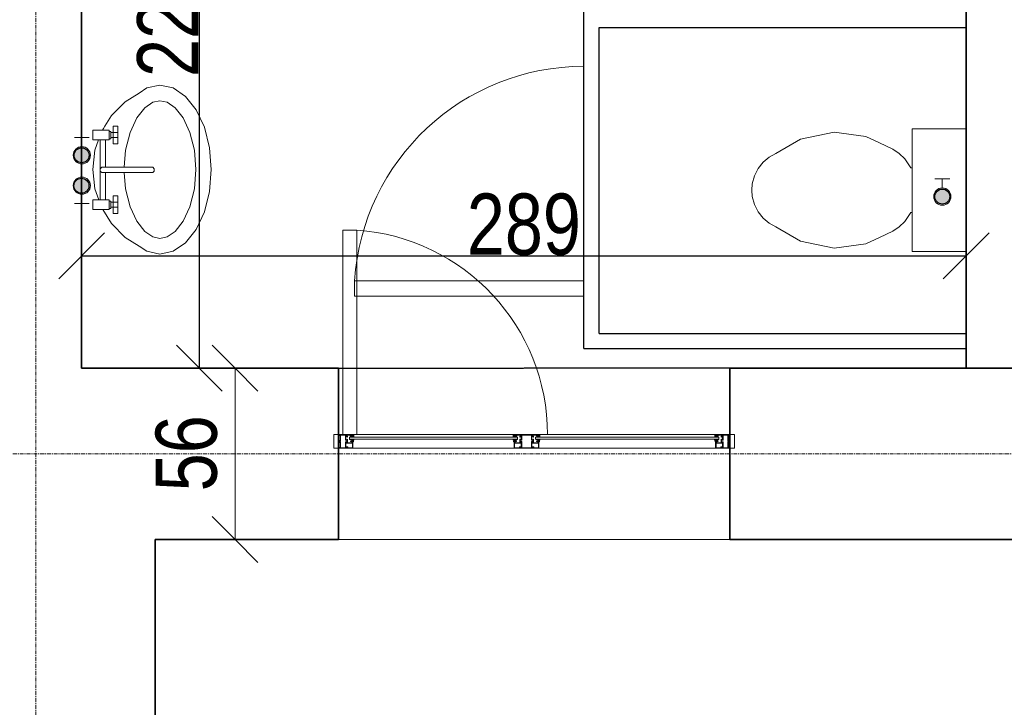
# Model space of a CAD drawing. Header units: millimetres. Extents: x -57350 to 14871, y -25411 to 16830.
# Tile 11 of 66: x -29886 to -26666, y -12023 to -9776. Entities that reach past the tile are written whole.
import ezdxf
from ezdxf.lldxf.tags import DXFTag

# ---------------------------------------------------------------- set-up
doc = ezdxf.new("R2010")
doc.units = ezdxf.units.MM
doc.linetypes.add('Linia siatki', pattern=[22.225, 12.7, -3.175, 3.175, -3.175])
for name, color, linetype, lineweight in [('A-ANNO-DIMS', 7, 'Continuous', 5), ('A-ANNO-DIMS-100', 7, 'Continuous', 5), ('A-DETL-GENF', 7, 'Continuous', 5), ('A-DOOR', 7, 'Continuous', 5), ('A-GLAZ', 7, 'Continuous', 5), ('A-WALL', 7, 'Continuous', 5), ('G-IMPT', 7, 'Continuous', 5), ('IS_Odbiorniki', 7, 'SOLID', 18), ('S-GRID', 7, 'Continuous', 5)]:
    doc.layers.add(name, color=color, linetype=linetype, lineweight=lineweight)
doc.layers.add('Default', color=7, linetype='Continuous')
doc.layers.add('IS_Ciepła_woda', color=1, linetype='DASHDOT', lineweight=30, true_color=0xff0000)
doc.styles.add('Arial_2', font='arial.ttf', dxfattribs={"width": 0.8, "height": 200})
tags = doc.linetypes.add('DASHDOT', pattern=[20, 10, -5, 0, -5]).pattern_tags.tags
tags[10:11] = [DXFTag(74, 4), DXFTag(75, 0), DXFTag(340, '0'), DXFTag(46, 0.0), DXFTag(50, 0.0), DXFTag(44, 0.0), DXFTag(45, 0.0)]
tags[8:9] = [DXFTag(74, 4), DXFTag(75, 0), DXFTag(340, '0'), DXFTag(46, 0.0), DXFTag(50, 0.0), DXFTag(44, 0.0), DXFTag(45, 0.0)]
tags[6:7] = [DXFTag(74, 4), DXFTag(75, 0), DXFTag(340, '0'), DXFTag(46, 0.0), DXFTag(50, 0.0), DXFTag(44, 0.0), DXFTag(45, 0.0)]
tags[4:5] = [DXFTag(74, 4), DXFTag(75, 0), DXFTag(340, '0'), DXFTag(46, 0.0), DXFTag(50, 0.0), DXFTag(44, 0.0), DXFTag(45, 0.0)]
tags = doc.linetypes.add('SOLID', pattern=[10, 10, 0]).pattern_tags.tags
tags[6:7] = [DXFTag(74, 4), DXFTag(75, 0), DXFTag(340, '0'), DXFTag(46, 0.0), DXFTag(50, 0.0), DXFTag(44, 0.0), DXFTag(45, 0.0)]
tags[4:5] = [DXFTag(74, 4), DXFTag(75, 0), DXFTag(340, '0'), DXFTag(46, 0.0), DXFTag(50, 0.0), DXFTag(44, 0.0), DXFTag(45, 0.0)]
doc.dimstyles.new('REVIT_standard', dxfattribs={"dimscale": 304.8, "dimtxt": 204.05188, "dimasz": 0.492126, "dimexe": 0.328084, "dimexo": 0.0625, "dimgap": 0, "dimtad": 1, "dimdec": 0, "dimlfac": 0.1, "dimzin": 0, "dimdsep": 46, "dimtxsty": 'Arial_2', "dimblk1": 'OBLIQUE', "dimblk2": 'OBLIQUE', "dimsah": 1, "dimcen": 0.09, "dimazin": 0, "dimtfac": 1, "dimtdec": 4, "dimtix": 1, "dimtmove": 0, "dimatfit": 3, "dimfxl": 0.328084, "dimfxlon": 1, "dimtvp": 1, "dimtolj": 1, "dimtzin": 0, "dimarcsym": 2})
doc.dimstyles.get("Standard").update_dxf_attribs({"dimtxt": 0.18, "dimasz": 0.18, "dimexe": 0.18, "dimexo": 0.0625, "dimgap": 0.09, "dimtad": 0, "dimtih": 1, "dimtoh": 1, "dimdec": 4, "dimzin": 0, "dimdsep": 46, "dimtxsty": 'Standard', "dimcen": 0.09, "dimadec": 0, "dimazin": 0, "dimtfac": 1, "dimtdec": 4, "dimtofl": 0, "dimtmove": 0, "dimatfit": 3, "dimfxl": 1, "dimtolj": 1, "dimtzin": 0, "dimarcsym": 0})

# ---------------------------------------------------------------- blocks, each defined once
blk = doc.blocks.new('DIMBLOCK52-RZUT PIĘTRA I')
at = {"layer": 'A-ANNO-DIMS-100', "color": 250, "true_color": 0x303030, "transparency": 16777216}
for p, q in [((-29181.8, -10914.4), (-29256.8, -10839.4)), ((-29181.8, -10914.4), (-29281.8, -10914.4)), ((-29181.8, -10914.4), (-29181.8, -11474.4)), ((-29181.8, -10914.4), (-29106.8, -10989.4)), ((-29181.8, -10914.4), (-29081.8, -10914.4)), ((-29181.8, -11474.4), (-29256.8, -11399.4)), ((-29181.8, -11474.4), (-29281.8, -11474.4)), ((-29181.8, -11474.4), (-29106.8, -11549.4)), ((-29181.8, -11474.4), (-29081.8, -11474.4))]:
    blk.add_line(p, q, dxfattribs=at)
at = {"layer": 'A-ANNO-DIMS-100', "color": 0, "transparency": 16777216, "insert": (-29441.5, -11316.8), "char_height": 200, "width": 293.835, "attachment_point": 1, "rotation": 90, "line_spacing_factor": 0.941778, "style": 'Arial_2'}
blk.add_mtext('56', dxfattribs=at)
blk = doc.blocks.new('_Oblique')
at = {"color": 0, "linetype": 'ByBlock', "lineweight": -2}
blk.add_line((-0.5, -0.5), (0.5, 0.5), dxfattribs=at)
blk = doc.blocks.new('*D410')
at = {"color": 0, "lineweight": -2, "transparency": 16777216}
for p, q in [((-29683.4, -10914.3), (-29683.4, -10914.2)), ((-29683.2, -10914.4), (-28238.2, -10914.4)), ((-26791.6, -10914.4), (-28236.7, -10914.4)), ((-26791.4, -10914.3), (-26791.4, -10914.2))]:
    blk.add_line(p, q, dxfattribs=at)
at = {"color": 0, "transparency": 16777216}
for points in [[(-29683.2, -10914.4), (-29683.2, -10914.4), (-29683.4, -10914.4)], [(-26791.6, -10914.4), (-26791.6, -10914.4), (-26791.4, -10914.4)]]:
    blk.add_solid(points, dxfattribs=at)
at = {"layer": 'Defpoints', "color": 0, "transparency": 16777216}
for p in [(-29683.4, -10914.4), (-29683.4, -10914.4), (-26791.4, -10914.4)]:
    blk.add_point(p, dxfattribs=at)
at = {"color": 0, "transparency": 16777216, "insert": (-28237.4, -10914.4), "char_height": 0.18, "attachment_point": 5}
blk.add_mtext('\\A1;2892.0000', dxfattribs=at)
blk = doc.blocks.new('*D411')
at = {"layer": 'A-ANNO-DIMS', "color": 0, "lineweight": -2, "transparency": 16777216}
for p, q in [((-29683.4, -10895.2), (-29683.4, -10447.1)), ((-26791.4, -10895.4), (-26791.4, -10447.3)), ((-29683.4, -10547.1), (-26791.4, -10547.3))]:
    blk.add_line(p, q, dxfattribs=at)
at = {"layer": 'Defpoints', "color": 0, "transparency": 16777216}
for p in [(-26791.4, -10547.3), (-29683.4, -10914.2), (-26791.4, -10914.4)]:
    blk.add_point(p, dxfattribs=at)
at = {"layer": 'A-ANNO-DIMS', "color": 0, "lineweight": -2, "transparency": 16777216, "xscale": 150, "yscale": 150, "zscale": 150}
for p, rotation in [((-29683.4, -10547.1), 179.9964338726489), ((-26791.4, -10547.3), 359.9964338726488)]:
    blk.add_blockref('_Oblique', p, dxfattribs=dict(at, rotation=rotation))
at = {"layer": 'A-ANNO-DIMS', "color": 0, "transparency": 16777216, "insert": (-28237.4, -10445.1), "char_height": 200, "attachment_point": 5, "rotation": 359.9964, "style": 'Arial_2'}
blk.add_mtext('\\A1;289', dxfattribs=at)
blk = doc.blocks.new('*D412')
at = {"layer": 'A-ANNO-DIMS', "color": 0, "lineweight": -2, "transparency": 16777216}
for p, q in [((-29664.4, -8638.4), (-29198.4, -8638.4)), ((-29298.4, -10914.2), (-29298.4, -8638.4)), ((-29664.4, -10914.2), (-29198.4, -10914.2))]:
    blk.add_line(p, q, dxfattribs=at)
at = {"layer": 'Defpoints', "color": 0, "transparency": 16777216}
for p in [(-29683.4, -8638.4), (-29298.4, -8638.4), (-29683.4, -10914.2)]:
    blk.add_point(p, dxfattribs=at)
at = {"layer": 'A-ANNO-DIMS', "color": 0, "lineweight": -2, "transparency": 16777216, "xscale": 150, "yscale": 150, "zscale": 150}
for p, rotation in [((-29298.4, -8638.4), 90), ((-29298.4, -10914.2), 270)]:
    blk.add_blockref('_Oblique', p, dxfattribs=dict(at, rotation=rotation))
at = {"layer": 'A-ANNO-DIMS', "color": 0, "transparency": 16777216, "insert": (-29400.5, -9776.3), "char_height": 200, "attachment_point": 5, "rotation": 90, "style": 'Arial_2'}
blk.add_mtext('\\A1;228', dxfattribs=at)
blk = doc.blocks.new('A$C4DF32C06')
at = {"layer": 'IS_Odbiorniki', "ltscale": 10}
h = blk.add_hatch(color=256, dxfattribs=at)
h.dxf.hatch_style = 1
edge = h.paths.add_edge_path()
edge.add_arc((28.2, 28.2), 28.2, 0, 360)
for points in [[(56.5, 28.2), (86.6, 28.2), (86.6, 52.7)], [(56.5, 28.2), (86.6, 28.2), (86.6, 3.8)]]:
    blk.add_lwpolyline(points, dxfattribs=at)
blk.add_circle((28.2, 28.2), 28.2, dxfattribs=at)
blk = doc.blocks.new('M_Jednoskrzydłowe płytowe - 75-1438897-PARTER')
at = {"layer": 'A-DOOR'}
for p, q in [((324, -150), (324, -900)), ((375, -150), (324, -150)), ((375, -150), (375, -900)), ((375, -900), (324, -900))]:
    blk.add_line(p, q, dxfattribs=at)
blk.add_arc((375, -150), 751.7, 180, 266.1097, dxfattribs=at)
blk = doc.blocks.new('Aluprof_MB-45_I_Alu_Window-FIX-4-panel_ENG_R-00495 - 1230 x 1480-1588573-RZUT PIĘTRA I')
at = {"layer": 'A-DETL-GENF'}
for p, q in [((-68.5, -120), (-590, -120)), ((590, -120), (18.5, -120)), ((-590, -129), (-68.5, -129)), ((-590, -135), (-68.5, -135)), ((18.5, -129), (590, -129)), ((18.5, -135), (590, -135)), ((-63.7, -165), (-593.3, -165)), ((593.2, -165), (-13.9, -165))]:
    blk.add_line(p, q, dxfattribs=at)
at = {"layer": 'A-GLAZ', "color": 55, "true_color": 0xafaf3c}
for p, q in [((-655, -120), (-640, -120)), ((-655, -165), (-655, -120)), ((-640, -120), (-640, -165)), ((655, -120), (640, -120)), ((640, -120), (640, -165)), ((655, -165), (655, -120)), ((-640, -165), (-655, -165)), ((640, -165), (655, -165))]:
    blk.add_line(p, q, dxfattribs=at)
at = {"layer": 'G-IMPT'}
for p, q in [((-602.7, -135), (-602.4, -135)), ((-593.2, -138.6), (-595.1, -138.6)), ((-593, -143.4), (-592.9, -141.7)), ((-591.9, -143.6), (-592.8, -143.6)), ((-592.6, -137.7), (-592.7, -138.2)), ((-592.4, -135), (-590.9, -135)), ((-589.9, -136.7), (-591.1, -142.9)), ((-68.6, -136.7), (-67.4, -142.9)), ((-66.1, -135), (-67.6, -135)), ((-66.6, -143.6), (-65.7, -143.6)), ((-65.9, -137.7), (-65.8, -138.2)), ((-65.5, -143.4), (-65.6, -141.7)), ((-65.3, -138.6), (-63.4, -138.6)), ((-55.8, -135), (-56.1, -135)), ((5.8, -135), (6.1, -135)), ((15.3, -138.6), (13.4, -138.6)), ((15.5, -143.4), (15.6, -141.7)), ((16.6, -143.6), (15.7, -143.6)), ((15.9, -137.7), (15.8, -138.2)), ((16.1, -135), (17.6, -135)), ((18.6, -136.7), (17.4, -142.9)), ((589.9, -136.7), (591.1, -142.9)), ((592.4, -135), (590.9, -135)), ((591.9, -143.6), (592.8, -143.6)), ((592.6, -137.7), (592.7, -138.2)), ((593, -143.4), (592.9, -141.7)), ((593.2, -138.6), (595.1, -138.6)), ((602.7, -135), (602.4, -135))]:
    blk.add_line(p, q, dxfattribs=at)
at = {"layer": 'G-IMPT', "flags": 128}
for points in [[(-590, -120.5), (-590.5, -120), (-640, -120), (-640, -123.6), (-638.5, -124), (-638, -124), (-638, -122), (-635, -122), (-635, -131.7), (-634.8, -131.9), (-635, -132.1), (-635, -140), (-638, -140), (-638, -138), (-638.5, -138), (-640, -138.4), (-640, -146.6), (-638.5, -147), (-638, -147), (-638, -145), (-635, -145), (-635, -153.8), (-634.8, -154), (-635, -154.2), (-635, -163), (-638, -163), (-638, -161), (-638.5, -161), (-640, -161.4), (-640, -165), (-611, -165), (-611, -161.4), (-612.5, -161), (-613, -161), (-613, -163), (-616, -163), (-616, -154.2), (-616.2, -154), (-616, -153.8), (-616, -145), (-613, -145), (-613, -147), (-612.5, -147), (-611, -146.6), (-611, -135.9), (-611.2, -135.7), (-612, -135.7), (-612.2, -135.9), (-612.2, -137.2), (-616, -137.2), (-616, -132.1), (-616.2, -131.9), (-616, -131.7), (-616, -126.7), (-612.2, -126.7), (-612.2, -128), (-612, -128.2), (-611.2, -128.2), (-611, -128), (-611, -125.5), (-611.2, -125.3), (-614.5, -125.3), (-614.5, -124), (-616, -124), (-616, -121.6), (-600, -121.6), (-600, -124), (-601.5, -124), (-601.5, -125), (-598, -125), (-597, -124), (-598.5, -124), (-598.5, -121.5), (-591.5, -121.5), (-591.5, -124), (-593, -124), (-592, -125), (-590, -125)], [(-617.6, -138.2), (-617.1, -138.7), (-612.5, -138.7), (-612.5, -143.5), (-617.1, -143.5), (-617.6, -144), (-617.6, -163.4), (-633.4, -163.4), (-633.4, -144), (-633.9, -143.5), (-638.5, -143.5), (-638.5, -141.5), (-633.9, -141.5), (-633.4, -141), (-633.4, -121.6), (-617.6, -121.6)], [(-596.3, -128.9), (-597.9, -128.9), (-598.7, -129), (-600, -129), (-600.3, -128.7), (-600, -125.3), (-599.7, -125), (-590.3, -125), (-590, -125.3), (-589.7, -128.7), (-590, -129), (-591.3, -129), (-592.1, -128.9), (-593.7, -128.9), (-594.4, -129), (-595.6, -129)], [(-62.2, -128.9), (-60.6, -128.9), (-59.8, -129), (-58.5, -129), (-58.2, -128.7), (-58.5, -125.3), (-58.8, -125), (-68.2, -125), (-68.5, -125.3), (-68.8, -128.7), (-68.5, -129), (-67.2, -129), (-66.4, -128.9), (-64.8, -128.9), (-64.1, -129), (-62.9, -129)], [(18, -120), (18.5, -120.5), (18.5, -125), (16.5, -125), (15.5, -124), (17, -124), (17, -121.5), (10, -121.5), (10, -124), (11.5, -124), (10.5, -125), (7, -125), (7, -124), (8.5, -124), (8.5, -121.8), (-7.5, -121.8), (-7.5, -124), (-6, -124), (-6, -125.3), (-2.7, -125.3), (-2.5, -125.5), (-2.5, -128), (-2.7, -128.2), (-3.5, -128.2), (-3.7, -128), (-3.7, -126.7), (-7.6, -126.7), (-7.6, -131.7), (-7.8, -131.9), (-7.6, -132.1), (-7.6, -137.2), (-3.7, -137.2), (-3.7, -135.9), (-3.5, -135.7), (-2.7, -135.7), (-2.5, -135.9), (-2.5, -146.6), (-4, -147), (-4.5, -147), (-4.5, -145), (-7.5, -145), (-7.5, -153.8), (-7.7, -154), (-7.5, -154.2), (-7.5, -163), (-4.5, -163), (-4.5, -161), (-4, -161), (-2.5, -161.4), (-2.5, -165), (-47.5, -165), (-47.5, -161.4), (-46, -161), (-45.5, -161), (-45.5, -163), (-42.5, -163), (-42.5, -154.2), (-42.3, -154), (-42.5, -153.8), (-42.5, -145), (-45.5, -145), (-45.5, -147), (-46, -147), (-47.5, -146.6), (-47.5, -135.9), (-47.3, -135.7), (-46.5, -135.7), (-46.3, -135.9), (-46.3, -137.2), (-42.4, -137.2), (-42.4, -132.1), (-42.2, -131.9), (-42.4, -131.7), (-42.4, -126.7), (-46.3, -126.7), (-46.3, -128), (-46.5, -128.2), (-47.3, -128.2), (-47.5, -128), (-47.5, -125.5), (-47.3, -125.3), (-44, -125.3), (-44, -124), (-42.5, -124), (-42.5, -121.6), (-58.5, -121.6), (-58.5, -124), (-57, -124), (-57, -125), (-60.5, -125), (-61.5, -124), (-60, -124), (-60, -121.5), (-67, -121.5), (-67, -124), (-65.5, -124), (-66.5, -125), (-68.5, -125), (-68.5, -120.5), (-68, -120)], [(-40.7, -121.8), (-9.3, -121.8), (-9.3, -138.5), (-8.8, -139), (-4.3, -139), (-4.3, -143.2), (-8.8, -143.2), (-9.3, -143.7), (-9.3, -163.2), (-40.7, -163.2), (-40.7, -143.7), (-41.2, -143.2), (-45.7, -143.2), (-45.7, -139), (-41.2, -139), (-40.7, -138.5)], [(12.2, -128.9), (10.6, -128.9), (9.8, -129), (8.5, -129), (8.2, -128.7), (8.5, -125.3), (8.8, -125), (18.2, -125), (18.5, -125.3), (18.8, -128.7), (18.5, -129), (17.2, -129), (16.4, -128.9), (14.8, -128.9), (14.1, -129), (12.9, -129)], [(596.3, -128.9), (597.9, -128.9), (598.7, -129), (600, -129), (600.3, -128.7), (600, -125.3), (599.7, -125), (590.3, -125), (590, -125.3), (589.7, -128.7), (590, -129), (591.3, -129), (592.1, -128.9), (593.7, -128.9), (594.4, -129), (595.6, -129)], [(590, -120.5), (590.5, -120), (640, -120), (640, -123.6), (638.5, -124), (638, -124), (638, -122), (635, -122), (635, -131.7), (634.8, -131.9), (635, -132.1), (635, -140), (638, -140), (638, -138), (638.5, -138), (640, -138.4), (640, -146.6), (638.5, -147), (638, -147), (638, -145), (635, -145), (635, -153.8), (634.8, -154), (635, -154.2), (635, -163), (638, -163), (638, -161), (638.5, -161), (640, -161.4), (640, -165), (611, -165), (611, -161.4), (612.5, -161), (613, -161), (613, -163), (616, -163), (616, -154.2), (616.2, -154), (616, -153.8), (616, -145), (613, -145), (613, -147), (612.5, -147), (611, -146.6), (611, -135.9), (611.2, -135.7), (612, -135.7), (612.2, -135.9), (612.2, -137.2), (616, -137.2), (616, -132.1), (616.2, -131.9), (616, -131.7), (616, -126.7), (612.2, -126.7), (612.2, -128), (612, -128.2), (611.2, -128.2), (611, -128), (611, -125.5), (611.2, -125.3), (614.5, -125.3), (614.5, -124), (616, -124), (616, -121.6), (600, -121.6), (600, -124), (601.5, -124), (601.5, -125), (598, -125), (597, -124), (598.5, -124), (598.5, -121.5), (591.5, -121.5), (591.5, -124), (593, -124), (592, -125), (590, -125)], [(617.6, -138.2), (617.1, -138.7), (612.5, -138.7), (612.5, -143.5), (617.1, -143.5), (617.6, -144), (617.6, -163.4), (633.4, -163.4), (633.4, -144), (633.9, -143.5), (638.5, -143.5), (638.5, -141.5), (633.9, -141.5), (633.4, -141), (633.4, -121.6), (617.6, -121.6)], [(-613.2, -160.8), (-613.3, -161.2), (-613.9, -161.4), (-615, -160.7), (-614.7, -159.8), (-609.8, -159.8), (-609.8, -163.1), (-609.3, -163.6), (-595.4, -163.6), (-594.4, -162.6), (-594.4, -148.7), (-594.9, -148.2), (-612.2, -148.2), (-615.1, -148.2), (-615.5, -147.3), (-613.6, -145.5), (-613.2, -145.6), (-613.2, -147.2), (-611, -147.2), (-594.8, -147.2), (-594.3, -146.7), (-594.3, -144.5), (-595.5, -144.5), (-600.6, -142.6), (-601, -142.1), (-600.9, -141.7), (-600.2, -141.5), (-595.3, -143.3), (-594.5, -143.3), (-594.8, -141.5), (-593.5, -141.5), (-593, -142), (-593, -164.7), (-593.3, -165), (-611, -165), (-611, -160.8)], [(-45.3, -160.8), (-45.2, -161.2), (-44.6, -161.4), (-43.5, -160.7), (-43.8, -159.8), (-48.7, -159.8), (-48.7, -163.1), (-49.2, -163.6), (-63.1, -163.6), (-64.1, -162.6), (-64.1, -148.7), (-63.6, -148.2), (-46.3, -148.2), (-43.4, -148.2), (-43, -147.3), (-44.9, -145.5), (-45.3, -145.6), (-45.3, -147.2), (-47.5, -147.2), (-63.7, -147.2), (-64.2, -146.7), (-64.2, -144.5), (-63, -144.5), (-57.9, -142.6), (-57.5, -142.1), (-57.6, -141.7), (-58.3, -141.5), (-63.2, -143.3), (-64, -143.3), (-63.7, -141.5), (-65, -141.5), (-65.5, -142), (-65.5, -164.7), (-65.3, -165), (-47.5, -165), (-47.5, -160.8)], [(-4.7, -160.8), (-4.8, -161.2), (-5.4, -161.4), (-6.5, -160.7), (-6.2, -159.8), (-1.3, -159.8), (-1.3, -163.1), (-0.8, -163.6), (13.1, -163.6), (14.1, -162.6), (14.1, -148.7), (13.6, -148.2), (-3.7, -148.2), (-6.6, -148.2), (-7, -147.3), (-5.1, -145.5), (-4.7, -145.6), (-4.7, -147.2), (-2.5, -147.2), (13.7, -147.2), (14.2, -146.7), (14.2, -144.5), (13, -144.5), (7.9, -142.6), (7.5, -142.1), (7.6, -141.7), (8.3, -141.5), (13.2, -143.3), (14, -143.3), (13.7, -141.5), (15, -141.5), (15.5, -142), (15.5, -164.7), (15.2, -165), (-2.5, -165), (-2.5, -160.8)], [(613.2, -160.8), (613.3, -161.2), (613.9, -161.4), (615, -160.7), (614.7, -159.8), (609.8, -159.8), (609.8, -163.1), (609.3, -163.6), (595.4, -163.6), (594.4, -162.6), (594.4, -148.7), (594.9, -148.2), (612.2, -148.2), (615.1, -148.2), (615.5, -147.3), (613.6, -145.5), (613.2, -145.6), (613.2, -147.2), (611, -147.2), (594.8, -147.2), (594.3, -146.7), (594.3, -144.5), (595.5, -144.5), (600.6, -142.6), (601, -142.1), (600.9, -141.7), (600.2, -141.5), (595.3, -143.3), (594.5, -143.3), (594.8, -141.5), (593.5, -141.5), (593, -142), (593, -164.7), (593.2, -165), (611, -165), (611, -160.8)]]:
    blk.add_lwpolyline(points, close=True, dxfattribs=at)
for points in [[(-597, -125), (-597, -124), (-597.5, -124), (-597.5, -123.5), (-597.3, -123.1), (-596.5, -122), (-593.5, -122), (-592.7, -123.1), (-592.5, -123.5), (-592.5, -124), (-593, -124), (-593, -125)], [(-61.5, -125), (-61.5, -124), (-61, -124), (-61, -123.5), (-61.2, -123.1), (-62, -122), (-65, -122), (-65.8, -123.1), (-66, -123.5), (-66, -124), (-65.5, -124), (-65.5, -125)], [(11.5, -125), (11.5, -124), (11, -124), (11, -123.5), (11.2, -123.1), (12, -122), (15, -122), (15.8, -123.1), (16, -123.5), (16, -124), (15.5, -124), (15.5, -125)], [(597, -125), (597, -124), (597.5, -124), (597.5, -123.5), (597.3, -123.1), (596.5, -122), (593.5, -122), (592.7, -123.1), (592.5, -123.5), (592.5, -124), (593, -124), (593, -125)], [(-544, -129), (-604, -129), (-604, -135), (-544, -135)], [(-593.1, -141.5), (-595.2, -141.5), (-595.4, -142.3)], [(-114.5, -129), (-54.5, -129), (-54.5, -135), (-114.5, -135)], [(-65.4, -141.5), (-63.3, -141.5), (-63.1, -142.3)], [(64.5, -129), (4.5, -129), (4.5, -135), (64.5, -135)], [(15.4, -141.5), (13.3, -141.5), (13.1, -142.3)], [(544, -129), (604, -129), (604, -135), (544, -135)], [(593.1, -141.5), (595.2, -141.5), (595.4, -142.3)]]:
    blk.add_lwpolyline(points, dxfattribs=at)
at = {"layer": 'G-IMPT'}
for centre in [(-595, -123.7), (-63.5, -123.7), (13.5, -123.7), (595, -123.7)]:
    blk.add_circle(centre, 1, dxfattribs=at)
for centre, radius, start, end in [((-602.8, -135.8), 0.82, 88.3309, 254.1936), ((-606.2, -147), 10.9, 24.1906, 72.9309), ((-603, -142.1), 7.1, 38.4087, 84.7254), ((-597, -137.3), 0.57, 216.6541, 311.4905), ((-592.3, -139.8), 4.82, 91.8339, 154.522), ((-595.9, -142.2), 0.5, 224.7824, 345), ((-592.3, -139), 3.53, 72.0819, 164.2736), ((-595.1, -138), 0.606, 180.9387, 274.7577), ((-593.4, -138), 0.711, 284.2724, 341.4484), ((-593.1, -141.7), 0.2, 355, 90), ((-592.8, -143.4), 0.2, 175, 270), ((-591.2, -138), 1.38, 95.8715, 168.0912), ((-591.9, -142.8), 0.8, 270, 355.7208), ((-591.4, -136.1), 0.492, 278.4511, 68.4438), ((-591, -136.2), 1.19, 335.9195, 86.1021), ((-67.5, -136.2), 1.19, 93.8979, 204.0805), ((-67.1, -136.1), 0.492, 111.5562, 261.5489), ((-66.6, -142.8), 0.8, 184.2792, 270), ((-66.2, -139), 3.53, 15.7264, 107.9181), ((-67.3, -138), 1.38, 11.9088, 84.1285), ((-66.2, -139.8), 4.82, 25.478, 88.1661), ((-65.1, -138), 0.711, 198.5516, 255.7276), ((-65.7, -143.4), 0.2, 270, 5), ((-65.4, -141.7), 0.2, 90, 185), ((-63.4, -138), 0.606, 265.2423, 359.0613), ((-62.6, -142.2), 0.5, 195, 315.2176), ((-52.3, -147), 10.9, 107.0691, 155.8094), ((-61.5, -137.3), 0.57, 228.5095, 323.3459), ((-55.5, -142.1), 7.1, 95.2746, 141.5913), ((-55.7, -135.8), 0.82, 285.8064, 91.6691), ((5.7, -135.8), 0.82, 88.3309, 254.1936), ((2.3, -147), 10.9, 24.1906, 72.9309), ((5.5, -142.1), 7.1, 38.4087, 84.7254), ((11.5, -137.3), 0.57, 216.6541, 311.4905), ((16.2, -139.8), 4.82, 91.8339, 154.522), ((12.6, -142.2), 0.5, 224.7824, 345), ((16.2, -139), 3.53, 72.0819, 164.2736), ((13.4, -138), 0.606, 180.9387, 274.7577), ((15.1, -138), 0.711, 284.2724, 341.4484), ((15.4, -141.7), 0.2, 355, 90), ((15.7, -143.4), 0.2, 175, 270), ((17.3, -138), 1.38, 95.8715, 168.0912), ((16.6, -142.8), 0.8, 270, 355.7208), ((17.1, -136.1), 0.492, 278.4511, 68.4438), ((17.5, -136.2), 1.19, 335.9195, 86.1021), ((591, -136.2), 1.19, 93.8979, 204.0805), ((591.4, -136.1), 0.492, 111.5562, 261.5489), ((591.9, -142.8), 0.8, 184.2792, 270), ((592.3, -139), 3.53, 15.7264, 107.9181), ((591.2, -138), 1.38, 11.9088, 84.1285), ((592.3, -139.8), 4.82, 25.478, 88.1661), ((593.4, -138), 0.711, 198.5516, 255.7276), ((592.8, -143.4), 0.2, 270, 5), ((593.1, -141.7), 0.2, 90, 185), ((595.1, -138), 0.606, 265.2423, 359.0613), ((595.9, -142.2), 0.5, 195, 315.2176), ((606.2, -147), 10.9, 107.0691, 155.8094), ((597, -137.3), 0.57, 228.5095, 323.3459), ((603, -142.1), 7.1, 95.2746, 141.5913), ((602.8, -135.8), 0.82, 285.8064, 91.6691)]:
    blk.add_arc(centre, radius, start, end, dxfattribs=at)

msp = doc.modelspace()

# ---------------------------------------------------------------- hatches: boundary and pattern name
at = {"true_color": 0xed1f24}
h = msp.add_hatch(color=240, dxfattribs=at)
h.dxf.hatch_style = 1
edge = h.paths.add_edge_path()
edge.add_arc((-29683.41602, -10218.6428), 24.46739, 0, 360)
h = msp.add_hatch(color=240, dxfattribs=at)
h.dxf.hatch_style = 1
edge = h.paths.add_edge_path()
edge.add_arc((-29683.98669, -10318.30017), 24.46739, 0, 360)
h = msp.add_hatch(color=240, dxfattribs=at)
h.dxf.hatch_style = 1
edge = h.paths.add_edge_path()
edge.add_arc((-26869.08313, -10353.55201), 24.46739, 0, 360)

# ---------------------------------------------------------------- linework, layer by layer
for p, q in [((-26791.41602, -7486.40745), (-26791.41602, -10914.40745)), ((-26791.41602, -10914.40745), (-26791.41602, -8518.40745)), ((-28041.41602, -9800.57451), (-28041.41602, -8750.57451)), ((-28041.41602, -10850.57451), (-28041.41602, -9800.57451)), ((-27991.41602, -10800.57451), (-27991.41602, -9800.57451)), ((-27991.41602, -9800.57451), (-26791.41602, -9800.57451)), ((-27991.41602, -10800.57451), (-26791.41602, -10800.57451)), ((-28041.41602, -10850.57451), (-26791.41602, -10850.57451))]:
    msp.add_line(p, q)
at = {"color": 240, "true_color": 0xed1f24}
for centre in [(-29683.41602, -10218.6428), (-29683.98669, -10318.30017), (-26869.08313, -10353.55201)]:
    msp.add_circle(centre, 24.46739, dxfattribs=at)
at = {"layer": 'A-WALL', "lineweight": 35}
for p, q in [((-29683.41602, -10914.40745), (-29683.41602, -7859.40745)), ((-28843.41602, -10914.40745), (-29683.41602, -10914.40745)), ((-28843.41602, -11314.35784), (-28843.41602, -10914.40745)), ((-26943.41602, -10914.40745), (-27563.41602, -10914.40745)), ((-27563.41602, -10914.40745), (-27563.41602, -11314.35784)), ((-27563.41602, -10914.40745), (-27563.41602, -11314.35784)), ((-26233.41602, -10914.40745), (-26943.41602, -10914.40745)), ((-28843.41602, -11474.40745), (-28843.41602, -11314.35784)), ((-27563.41602, -11314.35784), (-27563.41602, -11474.40745)), ((-29443.41602, -11474.40745), (-28843.41602, -11474.40745)), ((-29443.41602, -13844.40745), (-29443.41602, -11474.40745)), ((-27563.41602, -11474.40745), (-26233.41602, -11474.40745))]:
    msp.add_line(p, q, dxfattribs=at)
at = {"layer": 'A-WALL'}
for p, q in [((-28843.41602, -10914.40745), (-27563.41602, -10914.40745)), ((-27563.41602, -11474.40745), (-28843.41602, -11474.40745))]:
    msp.add_line(p, q, dxfattribs=at)
at = {"layer": 'Default', "color": 7, "lineweight": 15, "ltscale": 35, "transparency": 33554687}
for p, q in [((-29495.18593, -10015.21518), (-29470.63147, -9998.44537)), ((-29470.63147, -9998.44537), (-29427.24871, -9989.02782)), ((-29427.24871, -9989.02782), (-29383.86594, -9998.44537)), ((-29383.86594, -9998.44537), (-29343.45222, -10026.05366)), ((-29540.7035, -10043.91546), (-29585.4733, -10088.80904)), ((-29495.18593, -10015.21518), (-29540.7035, -10043.91546)), ((-29450.48735, -10045.23805), (-29427.24871, -10040.19185)), ((-29427.24871, -10040.19185), (-29404.01006, -10045.23805)), ((-29343.45222, -10026.05366), (-29308.72735, -10069.97734)), ((-29502.90276, -10096.38173), (-29476.55262, -10063.0422)), ((-29476.55262, -10063.0422), (-29450.48735, -10045.23805)), ((-29404.01006, -10045.23805), (-29377.94479, -10063.0422)), ((-29377.94479, -10063.0422), (-29351.59465, -10096.38173)), ((-29308.72735, -10069.97734), (-29282.09235, -10127.21512)), ((-29585.4733, -10088.80904), (-29607.34188, -10123.68142)), ((-29525.07486, -10144.00528), (-29502.90276, -10096.38173)), ((-29351.59465, -10096.38173), (-29329.44121, -10144.00528)), ((-29592.92391, -10136.6971), (-29647.15195, -10136.6971)), ((-29647.15195, -10136.6971), (-29647.15195, -10168.10022)), ((-29612.08965, -10131.25751), (-29615.50296, -10136.6971)), ((-29607.34188, -10123.68142), (-29612.08965, -10131.25751)), ((-29592.92391, -10140.47328), (-29592.92391, -10136.6971)), ((-29587.76749, -10140.47328), (-29592.92391, -10140.47328)), ((-29592.92391, -10164.87852), (-29592.92391, -10140.47328)), ((-29587.76749, -10140.47328), (-29587.76749, -10164.87852)), ((-29564.83067, -10123.68142), (-29579.7658, -10123.68142)), ((-29579.7658, -10123.68142), (-29579.7658, -10143.86624)), ((-29564.83067, -10143.86624), (-29564.83067, -10123.68142)), ((-29282.09235, -10127.21512), (-29265.36154, -10193.87045)), ((-26791.41602, -10132.7026), (-26967.42103, -10132.7026)), ((-26967.42103, -10132.7026), (-26967.42103, -10259.70042)), ((-29592.92391, -10168.10022), (-29647.15195, -10168.10022)), ((-29628.09134, -10168.10022), (-29640.07607, -10202.3927)), ((-29622.40249, -10266.2265), (-29622.40249, -10168.10022)), ((-29605.63607, -10257.07687), (-29605.63607, -10168.10022)), ((-29592.92391, -10164.87852), (-29587.76749, -10164.87852)), ((-29592.92391, -10168.10022), (-29592.92391, -10164.87852)), ((-29587.76749, -10143.86624), (-29579.7658, -10143.86624)), ((-29587.76749, -10160.93109), (-29579.7658, -10160.93109)), ((-29564.83067, -10143.86624), (-29579.7658, -10143.86624)), ((-29579.7658, -10143.86624), (-29579.7658, -10160.89039)), ((-29579.7658, -10160.89039), (-29564.83067, -10160.89039)), ((-29579.7658, -10160.89039), (-29579.7658, -10160.93109)), ((-29579.7658, -10160.93109), (-29579.7658, -10181.4652)), ((-29564.83067, -10160.89039), (-29564.83067, -10143.86624)), ((-29564.83067, -10181.4652), (-29564.83067, -10160.89039)), ((-29539.63695, -10202.00949), (-29525.07486, -10144.00528)), ((-29329.44121, -10144.00528), (-29314.86215, -10202.00949)), ((-27413.78792, -10212.70257), (-27333.04866, -10165.70301)), ((-27333.04866, -10165.70301), (-27222.45778, -10142.70345)), ((-27222.45778, -10142.70345), (-27118.92413, -10157.70302)), ((-27075.02589, -10177.70131), (-27118.92413, -10157.70302)), ((-29640.07607, -10202.3927), (-29647.15195, -10265.40242)), ((-29579.7658, -10181.4652), (-29564.83067, -10181.4652)), ((-29544.0456, -10257.07687), (-29539.63695, -10202.00949)), ((-29314.86215, -10202.00949), (-29309.81256, -10265.40242)), ((-29265.36154, -10193.87045), (-29259.63709, -10265.40242)), ((-27031.14461, -10198.70342), (-27075.02589, -10177.70131)), ((-27009.96785, -10212.70257), (-27031.14461, -10198.70342)), ((-27435.76332, -10224.46687), (-27455.18001, -10241.08746)), ((-27413.78792, -10212.70257), (-27435.76332, -10224.46687)), ((-26991.51258, -10230.70341), (-27009.96785, -10212.70257)), ((-26972.48758, -10259.70042), (-26991.51258, -10230.70341)), ((-29647.15195, -10265.40242), (-29640.07607, -10328.41553)), ((-29622.40249, -10262.43846), (-29622.40249, -10257.07687)), ((-29622.40249, -10262.43846), (-29617.69033, -10257.07687)), ((-29622.40249, -10270.01794), (-29622.40249, -10262.43846)), ((-29622.40249, -10364.35617), (-29622.40249, -10266.2265)), ((-29622.40249, -10275.37953), (-29622.40249, -10270.01794)), ((-29617.69033, -10275.37953), (-29622.40249, -10270.01794)), ((-29617.69033, -10257.07687), (-29605.63607, -10257.07687)), ((-29450.73661, -10257.07687), (-29605.63607, -10257.07687)), ((-29446.41614, -10262.43846), (-29450.73661, -10257.07687)), ((-29446.41614, -10262.43846), (-29450.73661, -10257.07687)), ((-29446.41614, -10270.01794), (-29450.73661, -10275.37953)), ((-29446.41614, -10266.2265), (-29446.41614, -10262.43846)), ((-29446.41614, -10270.01794), (-29446.41614, -10266.2265)), ((-29309.81256, -10265.40242), (-29314.86215, -10328.79875)), ((-29259.63709, -10265.40242), (-29265.36154, -10336.93439)), ((-27471.19866, -10261.85897), (-27483.16474, -10285.90813)), ((-27455.18001, -10241.08746), (-27471.19866, -10261.85897)), ((-26967.42103, -10259.70042), (-26972.48758, -10259.70042)), ((-26967.42103, -10259.70042), (-26967.42103, -10405.7029)), ((-29472.16093, -10275.37953), (-29617.69033, -10275.37953)), ((-29605.63607, -10364.35617), (-29605.63607, -10275.37953)), ((-29539.65391, -10328.74449), (-29544.0456, -10275.2744)), ((-29450.73661, -10275.37953), (-29472.16093, -10275.37953)), ((-27483.16474, -10285.90813), (-27490.54413, -10312.22944)), ((-29640.07607, -10328.41553), (-29627.5233, -10364.35617)), ((-29525.07486, -10386.80296), (-29539.65391, -10328.74449)), ((-29314.86215, -10328.79875), (-29329.44121, -10386.80296)), ((-27492.39237, -10332.70251), (-27493.03332, -10332.70251)), ((-27490.54413, -10312.22944), (-27492.39237, -10332.70251)), ((-27490.54413, -10353.17897), (-27492.39237, -10332.70251)), ((-29647.15195, -10364.35617), (-29647.15195, -10395.75929)), ((-29647.15195, -10364.35617), (-29592.92391, -10364.35617)), ((-29592.92391, -10368.13404), (-29592.92391, -10364.35617)), ((-29564.83067, -10350.99119), (-29579.7658, -10350.99119)), ((-29579.7658, -10350.99119), (-29579.7658, -10372.08147)), ((-29564.83067, -10372.08147), (-29564.83067, -10350.99119)), ((-29265.36154, -10336.93439), (-29282.09235, -10403.58972)), ((-27483.16474, -10379.4952), (-27490.54413, -10353.17897)), ((-29647.15195, -10395.75929), (-29592.92391, -10395.75929)), ((-29614.47202, -10395.75929), (-29585.4733, -10441.99581)), ((-29592.92391, -10392.54098), (-29592.92391, -10368.13404)), ((-29587.76749, -10368.13404), (-29592.92391, -10368.13404)), ((-29592.92391, -10392.54098), (-29587.76749, -10392.54098)), ((-29592.92391, -10395.75929), (-29592.92391, -10392.54098)), ((-29587.76749, -10372.08147), (-29587.76749, -10368.13404)), ((-29587.76749, -10372.08147), (-29587.76749, -10388.59016)), ((-29587.76749, -10372.08147), (-29579.7658, -10372.08147)), ((-29587.76749, -10392.54098), (-29587.76749, -10388.59016)), ((-29587.76749, -10388.59016), (-29579.7658, -10388.59016)), ((-29579.7658, -10372.08147), (-29564.83067, -10372.08147)), ((-29579.7658, -10372.08147), (-29579.7658, -10388.59016)), ((-29579.7658, -10388.59016), (-29579.7658, -10408.77497)), ((-29579.7658, -10388.59016), (-29564.83067, -10388.59016)), ((-29564.83067, -10388.59016), (-29564.83067, -10372.08147)), ((-29564.83067, -10408.77497), (-29564.83067, -10388.59016)), ((-29502.90276, -10434.42311), (-29525.07486, -10386.80296)), ((-29329.44121, -10386.80296), (-29351.59465, -10434.42311)), ((-27471.19866, -10403.54605), (-27483.16474, -10379.4952)), ((-29579.7658, -10408.77497), (-29564.83067, -10408.77497)), ((-29282.09235, -10403.58972), (-29308.72735, -10460.8309)), ((-27455.18001, -10424.31756), (-27471.19866, -10403.54605)), ((-27455.18001, -10424.31756), (-27435.76332, -10440.93815)), ((-26972.48758, -10405.7029), (-26991.51258, -10434.70161)), ((-26967.42103, -10405.7029), (-26972.48758, -10405.7029)), ((-26967.42103, -10405.7029), (-26967.42103, -10532.70241)), ((-29585.4733, -10441.99581), (-29540.7035, -10486.88939)), ((-29476.55262, -10467.76265), (-29502.90276, -10434.42311)), ((-29351.59465, -10434.42311), (-29377.94479, -10467.76265)), ((-29308.72735, -10460.8309), (-29343.45222, -10504.75119)), ((-27435.76332, -10440.93815), (-27413.78792, -10452.70245)), ((-27413.78792, -10452.70245), (-27333.04866, -10499.70201)), ((-27009.96785, -10452.70245), (-27031.14461, -10466.7016)), ((-26991.51258, -10434.70161), (-27009.96785, -10452.70245)), ((-29540.7035, -10486.88939), (-29495.18593, -10515.58967)), ((-29450.48735, -10485.57019), (-29476.55262, -10467.76265)), ((-29427.24871, -10490.613), (-29450.48735, -10485.57019)), ((-29404.01006, -10485.57019), (-29427.24871, -10490.613)), ((-29377.94479, -10467.76265), (-29404.01006, -10485.57019)), ((-27075.02589, -10487.70371), (-27118.92413, -10507.702)), ((-27031.14461, -10466.7016), (-27075.02589, -10487.70371)), ((-29470.63147, -10532.35948), (-29495.18593, -10515.58967)), ((-29343.45222, -10504.75119), (-29383.86594, -10532.35948)), ((-27333.04866, -10499.70201), (-27222.45778, -10522.70157)), ((-27118.92413, -10507.702), (-27222.45778, -10522.70157)), ((-29427.24871, -10541.77703), (-29470.63147, -10532.35948)), ((-29383.86594, -10532.35948), (-29427.24871, -10541.77703)), ((-26967.42103, -10532.70241), (-26791.41602, -10532.70241))]:
    msp.add_line(p, q, dxfattribs=at)
at = {"layer": 'S-GRID', "linetype": 'Linia siatki'}
for p, q in [((-29833.41602, 10521.57226), (-29833.41602, -21375.48764)), ((-55866.74056, -11194.40745), (1287.74041, -11194.40745))]:
    msp.add_line(p, q, dxfattribs=at)

# ---------------------------------------------------------------- block references
at = {"layer": 'A-DOOR', "rotation": 269.9999999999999}
msp.add_blockref('M_Jednoskrzydłowe płytowe - 75-1438897-PARTER', (-27891.41602, -10304.58228), dxfattribs=at)
at = {"layer": 'A-DOOR', "xscale": 0.8903681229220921, "yscale": 0.8903681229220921, "zscale": 0.8903681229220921, "rotation": 179.9999999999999}
msp.add_blockref('M_Jednoskrzydłowe płytowe - 75-1438897-PARTER', (-28495.40769, -11264.6689), dxfattribs=at)
at = {"layer": 'A-GLAZ', "color": 55, "true_color": 0xafaf3c}
msp.add_blockref('Aluprof_MB-45_I_Alu_Window-FIX-4-panel_ENG_R-00495 - 1230 x 1480-1588573-RZUT PIĘTRA I', (-28203.41602, -11011.16329), dxfattribs=at)
at = {"layer": 'IS_Ciepła_woda', "rotation": 90}
msp.add_blockref('A$C4DF32C06', (-29654.48594, -10246.76822), dxfattribs=at)
at = {"layer": 'IS_Ciepła_woda', "xscale": -1, "rotation": 90}
msp.add_blockref('A$C4DF32C06', (-29654.48594, -10289.68978), dxfattribs=at)
at = {"layer": 'IS_Ciepła_woda', "color": 240, "true_color": 0xed1f24, "rotation": 89.99999999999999}
msp.add_blockref('A$C4DF32C06', (-26840.85469, -10381.78399), dxfattribs=at)

# ---------------------------------------------------------------- dimensions: what is measured, and where the dimension line sits
dim = msp.add_linear_dim(base=(-29683.41602, -10914.40745), p1=(-26791.41602, -10914.40745), p2=(-29683.41602, -10914.40745), dimstyle='Standard')
dim.commit()
dim.dimension.update_dxf_attribs({"geometry": '*D410', "text_midpoint": (-28237.41602, -10914.40745)})
at = {"layer": 'A-ANNO-DIMS', "color": 250, "true_color": 0x303030}
for base, p1, p2, override, picture, middle in [((-29298.41602, -8638.40745), (-29683.41602, -10914.22745), (-29683.41602, -8638.40745), {"dimpost": '<>', "dimfxl": 2500}, '*D412', (-29400.53062, -9776.31745)), ((-29181.83112, -11474.40745), (-29081.83112, -10914.40745), (-29081.83112, -11474.40745), {"dimpost": '<>', "dimfxl": 560}, 'DIMBLOCK52-RZUT PIĘTRA I', (-29283.94572, -11194.40745))]:
    dim = msp.add_linear_dim(base=base, p1=p1, p2=p2, angle=90, dimstyle='REVIT_standard', override=override, dxfattribs=at)
    dim.commit()
    dim.dimension.update_dxf_attribs({"geometry": picture, "text_midpoint": middle})
dim = msp.add_aligned_dim(p1=(-29683.41602, -10914.22745), p2=(-26791.41602, -10914.40745), distance=367.10653, dimstyle='REVIT_standard', override={"dimpost": '<>', "dimfxl": 2500}, dxfattribs=at)
dim.commit()
dim.dimension.update_dxf_attribs({"geometry": '*D411', "text_midpoint": (-28237.38682, -10445.09632)})

doc.saveas('drawing.dxf')
